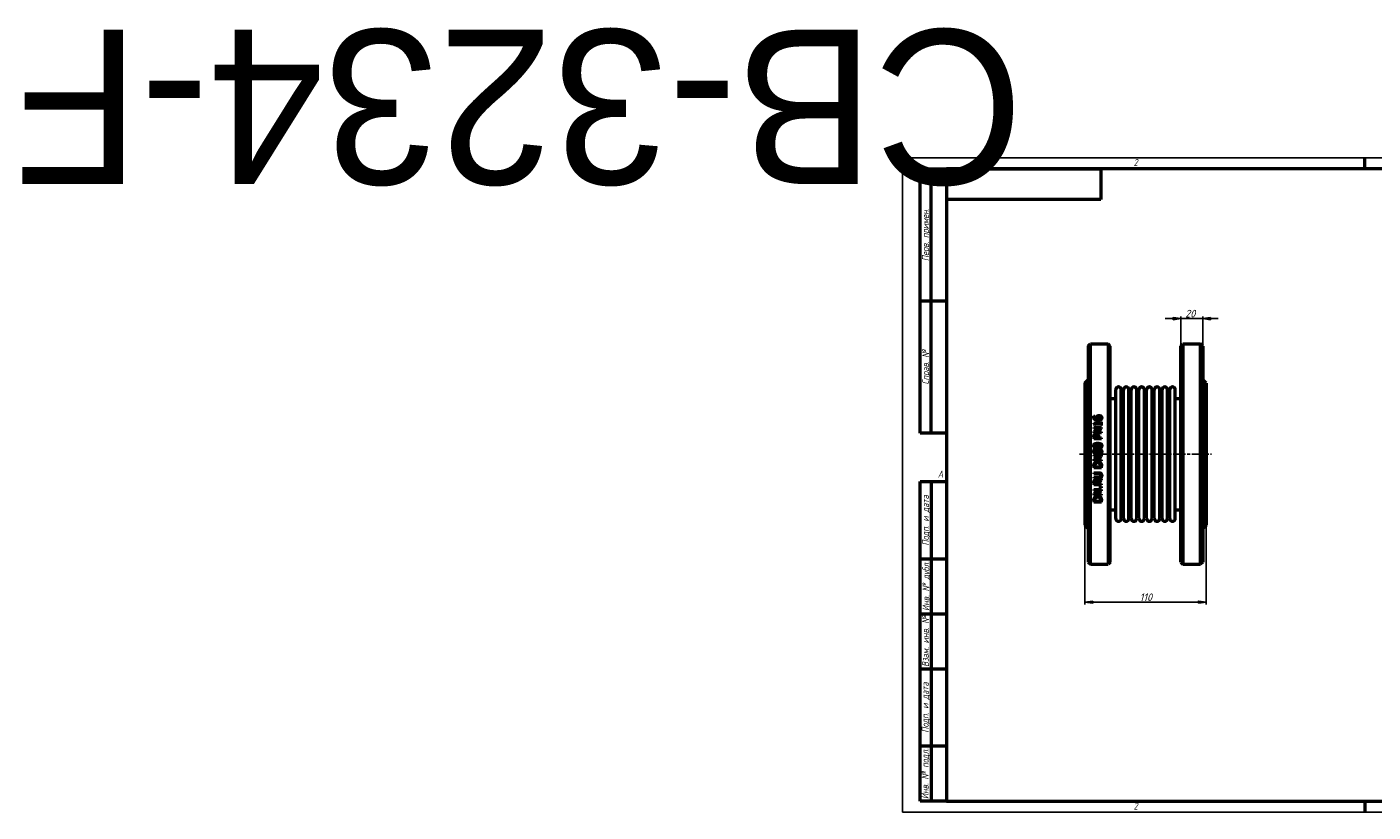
# Model space of a CAD drawing. Header units: millimetres. Extents: x -796 to 5364, y -139 to 713.
# Tile 1 of 4: x -796 to 427, y 0 to 713. Entities that reach past the tile are written whole.
import ezdxf
from ezdxf.enums import TextEntityAlignment as Align

# ---------------------------------------------------------------- set-up
doc = ezdxf.new("R2018")
doc.units = ezdxf.units.MM
doc.header["$LTSCALE"] = 2
doc.linetypes.add('CHAIN', pattern=[0.7087, 0.4724, -0.0591, 0.1181, -0.0591])
for name, color, linetype, lineweight in [('Видимый контур (ГОСТ)', 7, 'Continuous', 50), ('Кромка (ГОСТ)', 7, 'Continuous', 50), ('Обозначение (ГОСТ)', 7, 'Continuous', 25), ('Осевая линия (ГОСТ)', 7, 'Continuous', 25), ('Размер (ГОСТ)', 7, 'Continuous', 25), ('Эскизная геометрия (ГОСТ)', 7, 'Continuous', 50)]:
    doc.layers.add(name, color=color, linetype=linetype, lineweight=lineweight)
doc.styles.add('Альтернативный текст (ГОСТ)', font='arial.ttf', dxfattribs={"width": 0.8})
doc.styles.add('Обычный текст (ГОСТ)', font='GOST Common Italic.ttf')
doc.dimstyles.new('Обычный (ГОСТ)', dxfattribs={"dimscale": 2, "dimtxt": 3.5, "dimasz": 3.5, "dimexe": 1, "dimexo": 0, "dimgap": 0.5, "dimtad": 1, "dimtxsty": 'Обычный текст (ГОСТ)', "dimblk": 'Filled-1', "dimcen": 0.09, "dimdle": 15, "dimclrd": 256, "dimclre": 256, "dimclrt": 256, "dimazin": 2, "dimtfac": 0.714286, "dimtdec": 3, "dimtmove": 0, "dimatfit": 3, "dimfxl": 1, "dimtolj": 1, "dimlwd": 25, "dimlwe": 25, "dimarcsym": 0})

# ---------------------------------------------------------------- blocks, each defined once
blk = doc.blocks.new('Рамки ГОСТ - Рамка')
at = {"layer": 'Кромка (ГОСТ)', "lineweight": 25}
for p, q in [((0, 0), (0, 297)), ((0, 297), (420, 297)), ((420, 297), (420, 0)), ((420, 0), (0, 0))]:
    blk.add_line(p, q, dxfattribs=at)
at = {"layer": 'Кромка (ГОСТ)'}
for p, q in [((210, 292), (210, 297)), ((415, 292), (20, 292)), ((20, 292), (20, 5)), ((415, 5), (415, 292)), ((20, 5), (415, 5)), ((210, 5), (210, 0))]:
    blk.add_line(p, q, dxfattribs=at)
at = {"layer": 'Кромка (ГОСТ)', "char_height": 3.17, "attachment_point": 1, "style": 'Альтернативный текст (ГОСТ)'}
for s, insert, width in [('\\fGOST Common|b0|i1;{\\H3.1700;2}', (105, 296.5), 5.2328), ('\\fGOST Common|b0|i1;{\\H3.1700;1}', (315.02, 296.44), 5.2327), ('\\fGOST Common|b0|i1;{\\H3.1700;A}', (16, 155), 5.1335), ('\\fGOST Common|b0|i1;{\\H3.1700;A}', (416, 148.5), 5.0704), ('\\fGOST Common|b0|i1;{\\H3.1700;2}', (104.99, 4.3), 5.2328), ('\\fGOST Common|b0|i1;{\\H3.1700;1}', (315, 4.14), 6.6287), ('\\fGOST Common|b0|i1;{\\H3.1700;Формат А3}', (370, 4.39), 25.2103)]:
    blk.add_mtext(s, dxfattribs=dict(at, insert=insert, width=width))
blk = doc.blocks.new('ГОСТ - Доп. графы 1')
at = {"layer": 'Эскизная геометрия (ГОСТ)'}
for p, q in [((-12, 0), (-12, 145)), ((-12, 145), (0, 145)), ((-7, 145), (-7, 0)), ((-12, 110), (-7, 110)), ((-7, 110), (0, 110)), ((-12, 85), (-7, 85)), ((-7, 85), (0, 85)), ((-12, 60), (-7, 60)), ((-7, 60), (0, 60)), ((-12, 25), (-7, 25)), ((-7, 25), (0, 25)), ((0, 0), (-12, 0))]:
    blk.add_line(p, q, dxfattribs=at)
at = {"layer": 'Обозначение (ГОСТ)', "char_height": 3.17, "attachment_point": 5, "rotation": 90, "style": 'Альтернативный текст (ГОСТ)'}
for s, insert, width in [('\\fGOST Common|b0|i1;{\\H3.1700;Подп. и дата}', (-9.37, 127.41), 34.7679), ('\\fGOST Common|b0|i1;{\\H3.1700;Инв. № дубл.}', (-8.95, 97.55), 24.8438), ('\\fGOST Common|b0|i1;{\\H3.1700;Взам. инв. №}', (-9.58, 72.53), 24.8669), ('\\fGOST Common|b0|i1;{\\H3.1700;Подп. и дата}', (-9.5, 42.47), 35.1486), ('\\fGOST Common|b0|i1;{\\H3.1700;Инв. № подл.}', (-9.5, 12.41), 24.9618)]:
    blk.add_mtext(s, dxfattribs=dict(at, insert=insert, width=width))
at = {"layer": 'Обозначение (ГОСТ)', "lineweight": 30, "flags": 17}
for tag, p in [('Подп._и_дата_2', (-3.53, 127.51)), ('Инв._номер_дубликата', (-3.41, 97.47)), ('Взамен_инв._номера', (-3.46, 72.53)), ('Подп._и_дата_1', (-3.42, 42.35)), ('ИНВЕНТАРНЫЙ_НОМЕР', (-3.33, 12.68))]:
    blk.add_attdef(tag, text='', height=3.17, rotation=90, dxfattribs=at).set_placement(p, align=Align.MIDDLE_CENTER)
blk = doc.blocks.new('ГОСТ - Доп. графы 2')
at = {"layer": 'Эскизная геометрия (ГОСТ)'}
for p, q in [((-12, 0), (-12, 120)), ((-12, 120), (0, 120)), ((-7, 0), (-7, 120)), ((-12, 60), (0, 60)), ((0, 0), (-12, 0))]:
    blk.add_line(p, q, dxfattribs=at)
at = {"layer": 'Обозначение (ГОСТ)', "char_height": 3.17, "attachment_point": 5, "rotation": 90, "style": 'Альтернативный текст (ГОСТ)'}
for s, insert, width in [('\\fGOST Common|b0|i1;{\\H3.1700;Перв. примен.}', (-9.19, 90.05), 60.0143), ('\\fGOST Common|b0|i1;{\\H3.1700;Справ. №}', (-9.1, 30), 59.9357)]:
    blk.add_mtext(s, dxfattribs=dict(at, insert=insert, width=width))
at = {"layer": 'Обозначение (ГОСТ)', "lineweight": 30, "flags": 17}
for tag, p in [('Первичная_применяемость', (-3.65, 90.03)), ('Справочный_номер', (-3.55, 30.02))]:
    blk.add_attdef(tag, text='', height=3.17, rotation=90, dxfattribs=at).set_placement(p, align=Align.MIDDLE_CENTER)
blk = doc.blocks.new('ГОСТ - Доп. графы 3')
at = {"layer": 'Эскизная геометрия (ГОСТ)'}
for p, q in [((0, 0), (70, 0)), ((70, 0), (70, -14)), ((70, -14), (0, -14))]:
    blk.add_line(p, q, dxfattribs=at)
at = {"layer": 'Обозначение (ГОСТ)', "lineweight": 30}
blk.add_attdef('ОБОЗНАЧЕНИЕ', text='', height=5, rotation=180, dxfattribs=at).set_placement((34.94, -6.97), align=Align.MIDDLE_CENTER)
blk = doc.blocks.new('Filled-1')
at = {"color": 0}
for p, q in [((0, 0), (-1, 0.14)), ((-1, 0.14), (-1, -0.14)), ((-1, 0), (0, 0)), ((-1, -0.14), (0, 0))]:
    blk.add_line(p, q, dxfattribs=at)
at = {"color": 0, "flags": 128}
blk.add_lwpolyline([(-1, -0.14), (0, 0), (-1, 0.14), (-1, -0.14)], dxfattribs=at)
at = {"color": 0}
blk.add_solid([(-1, -0.14), (0, 0), (-1, 0.14), (-1, -0.14)], dxfattribs=at)
blk = doc.blocks.new('*D9')
at = {"layer": 'Defpoints', "color": 0, "linetype": 'Continuous', "transparency": 16777216}
for p in [(165.7, 260.5), (275.7, 260.5), (275.7, 190.5)]:
    blk.add_point(p, dxfattribs=at)
at = {"layer": 'Размер (ГОСТ)', "linetype": 'Continuous', "lineweight": 25, "transparency": 16777216}
for p, q in [((165.7, 260.5), (165.7, 188.5)), ((275.7, 260.5), (275.7, 188.5)), ((172.7, 190.5), (268.7, 190.5))]:
    blk.add_line(p, q, dxfattribs=at)
at = {"layer": 'Размер (ГОСТ)', "linetype": 'Continuous', "lineweight": 25, "transparency": 16777216, "xscale": 7, "yscale": 7, "zscale": 7, "rotation": 180}
blk.add_blockref('Filled-1', (165.7, 190.5), dxfattribs=at)
at = {"layer": 'Размер (ГОСТ)', "linetype": 'Continuous', "lineweight": 25, "transparency": 16777216, "xscale": 7, "yscale": 7, "zscale": 7}
blk.add_blockref('Filled-1', (275.7, 190.5), dxfattribs=at)
at = {"layer": 'Размер (ГОСТ)', "linetype": 'Continuous', "lineweight": 25, "transparency": 16777216, "insert": (215.4, 198.5), "char_height": 7, "attachment_point": 1, "style": 'Обычный текст (ГОСТ)'}
blk.add_mtext('\\A1;110', dxfattribs=at)
blk = doc.blocks.new('*D13')
at = {"layer": 'Defpoints', "color": 0, "linetype": 'Continuous', "transparency": 16777216}
for p in [(272.7, 448), (252.7, 423), (272.7, 423)]:
    blk.add_point(p, dxfattribs=at)
at = {"layer": 'Размер (ГОСТ)', "linetype": 'Continuous', "lineweight": 25, "transparency": 16777216}
for p, q in [((245.7, 448), (238.7, 448)), ((252.7, 423), (252.7, 450)), ((252.7, 448), (259.7, 448)), ((259.7, 448), (265.7, 448)), ((272.7, 448), (265.7, 448)), ((272.7, 423), (272.7, 450)), ((279.7, 448), (286.7, 448))]:
    blk.add_line(p, q, dxfattribs=at)
at = {"layer": 'Размер (ГОСТ)', "linetype": 'Continuous', "lineweight": 25, "transparency": 16777216, "xscale": 7, "yscale": 7, "zscale": 7}
blk.add_blockref('Filled-1', (252.7, 448), dxfattribs=at)
at = {"layer": 'Размер (ГОСТ)', "linetype": 'Continuous', "lineweight": 25, "transparency": 16777216, "xscale": 7, "yscale": 7, "zscale": 7, "rotation": 180}
blk.add_blockref('Filled-1', (272.7, 448), dxfattribs=at)
at = {"layer": 'Размер (ГОСТ)', "linetype": 'Continuous', "lineweight": 25, "transparency": 16777216, "insert": (256.8, 456), "char_height": 7, "attachment_point": 1, "style": 'Обычный текст (ГОСТ)'}
blk.add_mtext('\\A1;20', dxfattribs=at)

msp = doc.modelspace()

# ---------------------------------------------------------------- linework, layer by layer
at = {"layer": 'Видимый контур (ГОСТ)'}
for p, q in [((168.697, 422.953), (170.697, 424.953)), ((168.697, 422.953), (168.697, 226.953)), ((170.697, 224.953), (170.697, 424.953)), ((170.697, 424.953), (186.697, 424.953)), ((186.697, 424.953), (186.697, 224.953)), ((188.697, 422.953), (186.697, 424.953)), ((188.697, 226.953), (188.697, 422.953)), ((252.697, 422.953), (254.697, 424.953)), ((252.697, 226.953), (252.697, 422.953)), ((254.697, 424.953), (270.697, 424.953)), ((254.697, 424.953), (254.697, 224.953)), ((270.697, 224.953), (270.697, 424.953)), ((272.697, 422.953), (270.697, 424.953)), ((272.697, 422.953), (272.697, 226.953)), ((165.697, 389.453), (168.697, 392.453)), ((275.697, 389.453), (272.697, 392.453)), ((165.697, 389.453), (165.697, 260.453)), ((193.697, 266.453), (193.697, 383.453)), ((198.697, 266.453), (198.697, 383.453)), ((200.697, 266.453), (200.697, 383.453)), ((205.697, 266.453), (205.697, 383.453)), ((207.697, 266.453), (207.697, 383.453)), ((212.697, 266.453), (212.697, 383.453)), ((214.697, 266.453), (214.697, 383.453)), ((219.697, 266.453), (219.697, 383.453)), ((221.697, 266.453), (221.697, 383.453)), ((226.697, 266.453), (226.697, 383.453)), ((228.697, 266.453), (228.697, 383.453)), ((233.697, 266.453), (233.697, 383.453)), ((235.697, 266.453), (235.697, 383.453)), ((240.697, 266.453), (240.697, 383.453)), ((242.697, 266.453), (242.697, 383.453)), ((247.697, 266.453), (247.697, 383.453)), ((275.697, 389.453), (275.697, 260.453)), ((188.697, 375.453), (192.697, 375.453)), ((248.697, 375.453), (252.697, 375.453)), ((173.733, 359.522), (174.635, 359.522)), ((174.635, 359.482), (174.635, 359.522)), ((173.744, 353.174), (173.744, 352.448)), ((173.744, 353.174), (180.052, 353.174)), ((173.767, 349.231), (180.767, 349.231)), ((173.767, 349.231), (173.767, 348.364)), ((179.309, 348.364), (173.767, 348.364)), ((179.309, 348.364), (173.767, 345.544)), ((173.767, 345.544), (173.767, 344.223)), ((180.767, 344.223), (173.767, 344.223)), ((175.361, 351.001), (174.72, 351.001)), ((174.731, 345.09), (180.767, 348.188)), ((174.731, 345.09), (180.767, 345.09)), ((175.361, 351.001), (175.361, 352.272)), ((180.052, 352.272), (175.361, 352.272)), ((180.052, 354.416), (180.052, 353.174)), ((180.052, 354.416), (180.767, 354.416)), ((180.052, 352.272), (180.052, 351.001)), ((180.767, 351.001), (180.052, 351.001)), ((180.767, 351.001), (180.767, 354.416)), ((180.767, 348.188), (180.767, 349.231)), ((180.767, 344.223), (180.767, 345.09)), ((173.767, 340.671), (173.767, 338.913)), ((180.767, 338.913), (173.767, 338.913)), ((174.572, 339.843), (174.572, 340.615)), ((174.572, 339.843), (177.363, 339.843)), ((177.363, 340.479), (177.363, 339.843)), ((178.157, 339.843), (178.157, 340.632)), ((178.157, 339.843), (180.767, 339.843)), ((180.767, 338.913), (180.767, 339.843)), ((173.767, 323.983), (180.767, 323.983)), ((173.767, 323.983), (173.767, 323.115)), ((179.309, 323.115), (173.767, 323.115)), ((179.309, 323.115), (173.767, 320.295)), ((173.767, 320.295), (173.767, 318.974)), ((180.767, 318.974), (173.767, 318.974)), ((174.731, 319.842), (180.767, 322.939)), ((174.731, 319.842), (180.767, 319.842)), ((177.028, 326.223), (177, 326.223)), ((177.04, 328.356), (177.068, 328.356)), ((180.767, 322.939), (180.767, 323.983)), ((180.767, 318.974), (180.767, 319.842)), ((173.767, 314.039), (173.767, 312.445)), ((180.767, 312.445), (173.767, 312.445)), ((173.767, 308.105), (173.767, 307.175)), ((173.767, 308.105), (178.135, 308.105)), ((178.157, 307.175), (173.767, 307.175)), ((174.572, 313.375), (174.572, 314.084)), ((174.572, 313.375), (179.961, 313.375)), ((179.961, 314.084), (179.961, 313.375)), ((180.767, 312.445), (180.767, 314.056)), ((173.767, 303.97), (178.135, 303.97)), ((173.767, 303.97), (173.767, 303.039)), ((178.135, 303.039), (173.767, 303.039)), ((173.767, 298.955), (173.767, 297.151)), ((180.767, 297.151), (173.767, 297.151)), ((174.572, 298.082), (174.572, 299.006)), ((174.572, 298.082), (177.204, 298.082)), ((177.204, 298.898), (177.204, 298.082)), ((180.767, 302.569), (177.721, 300.078)), ((177.981, 299.148), (180.767, 301.36)), ((177.981, 298.082), (177.981, 299.148)), ((177.981, 298.082), (180.767, 298.082)), ((179.428, 295.54), (179.428, 294.417)), ((179.428, 295.54), (180.767, 295.54)), ((180.767, 294.417), (179.428, 294.417)), ((180.767, 301.36), (180.767, 302.569)), ((180.767, 297.151), (180.767, 298.082)), ((180.767, 294.417), (180.767, 295.54)), ((173.767, 292.817), (173.767, 291.949)), ((173.767, 292.817), (180.767, 292.817)), ((179.309, 291.949), (173.767, 289.13)), ((179.309, 291.949), (173.767, 291.949)), ((173.767, 289.13), (173.767, 287.808)), ((180.767, 287.808), (173.767, 287.808)), ((173.767, 282.873), (173.767, 281.279)), ((174.572, 282.21), (174.572, 282.919)), ((174.572, 282.21), (179.961, 282.21)), ((174.731, 288.676), (180.767, 291.774)), ((174.731, 288.676), (180.767, 288.676)), ((179.961, 282.919), (179.961, 282.21)), ((180.767, 291.774), (180.767, 292.817)), ((180.767, 287.808), (180.767, 288.676)), ((180.767, 281.279), (180.767, 282.89)), ((180.767, 281.279), (173.767, 281.279)), ((188.697, 274.453), (192.697, 274.453)), ((248.697, 274.453), (252.697, 274.453)), ((165.697, 260.453), (168.697, 257.453)), ((275.697, 260.453), (272.697, 257.453)), ((168.697, 226.953), (170.697, 224.953)), ((170.697, 224.953), (186.697, 224.953)), ((188.697, 226.953), (186.697, 224.953)), ((252.697, 226.953), (254.697, 224.953)), ((254.697, 224.953), (270.697, 224.953)), ((272.697, 226.953), (270.697, 224.953))]:
    msp.add_line(p, q, dxfattribs=at)
for centre, radius, start, end in [((196.197, 383.453), 2.5, 0, 180), ((203.197, 383.453), 2.5, 0, 180), ((210.197, 383.453), 2.5, 0, 180), ((217.197, 383.453), 2.5, 0, 180), ((224.197, 383.453), 2.5, 0, 180), ((231.197, 383.453), 2.5, 0, 180), ((238.197, 383.453), 2.5, 0, 180), ((245.197, 383.453), 2.5, 0, 180), ((192.697, 376.453), 1, 270, 0), ((199.697, 376.453), 1, 180, 0), ((206.697, 376.453), 1, 180, 0), ((213.697, 376.453), 1, 180, 0), ((220.697, 376.453), 1, 180, 0), ((227.697, 376.453), 1, 180, 0), ((234.697, 376.453), 1, 180, 0), ((241.697, 376.453), 1, 180, 0), ((248.697, 376.453), 1, 180, 270), ((192.697, 273.453), 1, 0, 90), ((199.697, 273.453), 1, 0, 180), ((206.697, 273.453), 1, 0, 180), ((213.697, 273.453), 1, 0, 180), ((220.697, 273.453), 1, 0, 180), ((227.697, 273.453), 1, 0, 180), ((234.697, 273.453), 1, 0, 180), ((241.697, 273.453), 1, 0, 180), ((248.697, 273.453), 1, 90, 180), ((196.197, 266.453), 2.5, 180, 0), ((203.197, 266.453), 2.5, 180, 0), ((210.197, 266.453), 2.5, 180, 0), ((217.197, 266.453), 2.5, 180, 0), ((224.197, 266.453), 2.5, 180, 0), ((231.197, 266.453), 2.5, 180, 0), ((238.197, 266.453), 2.5, 180, 0), ((245.197, 266.453), 2.5, 180, 0)]:
    msp.add_arc(centre, radius, start, end, dxfattribs=at)
for points, knots in [([(173.636, 358.727), (173.636, 358.816), (173.639, 358.904), (173.662, 359.272), (173.702, 359.43), (173.733, 359.522)], [0, 0, 0, 0, 0.028168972, 0.028168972, 0.117386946, 0.117386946, 0.117386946, 0.117386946]), ([(174.765, 356.356), (174.503, 356.543), (174.286, 356.768), (173.99, 357.212), (173.867, 357.441), (173.677, 358.056), (173.636, 358.393), (173.636, 358.727)], [0, 0, 0, 0, 0.098147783, 0.098147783, 0.166297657, 0.166297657, 0.241347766, 0.241347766, 0.241347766, 0.241347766]), ([(174.635, 359.482), (174.592, 359.4), (174.558, 359.298), (174.478, 359.019), (174.447, 358.829), (174.447, 358.603)], [0, 0, 0, 0, 0.0290866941, 0.0290866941, 0.0929968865, 0.0929968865, 0.0929968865, 0.0929968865]), ([(174.447, 358.603), (174.447, 358.336), (174.489, 358.072), (174.68, 357.606), (174.811, 357.413), (175.124, 357.105), (175.337, 356.94), (176.017, 356.661), (176.406, 356.588), (176.785, 356.555)], [0, 0, 0, 0, 0.08486369, 0.08486369, 0.158746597, 0.158746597, 0.220445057, 0.220445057, 0.285485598, 0.285485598, 0.285485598, 0.285485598]), ([(177.692, 355.59), (177.336, 355.59), (176.978, 355.612), (176.306, 355.709), (175.979, 355.781), (175.34, 356.007), (175.039, 356.159), (174.765, 356.356)], [0, 0, 0, 0, 0.10672291, 0.10672291, 0.203665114, 0.203665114, 0.302144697, 0.302144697, 0.302144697, 0.302144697]), ([(176.297, 358.013), (176.297, 358.148), (176.303, 358.285), (176.346, 358.631), (176.388, 358.763), (176.471, 359.008), (176.583, 359.198), (176.711, 359.368)], [0, 0, 0, 0, 0.042934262, 0.042934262, 0.111102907, 0.111102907, 0.411368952, 0.411368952, 0.411368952, 0.411368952]), ([(176.785, 356.555), (176.688, 356.694), (176.602, 356.84), (176.426, 357.208), (176.382, 357.37), (176.318, 357.62), (176.297, 357.816), (176.297, 358.013)], [0, 0, 0, 0, 0.052772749, 0.052772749, 0.128177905, 0.128177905, 0.374867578, 0.374867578, 0.374867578, 0.374867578]), ([(176.711, 359.368), (176.807, 359.496), (176.918, 359.611), (177.21, 359.835), (177.371, 359.912), (177.664, 360.025), (177.834, 360.067), (178.169, 360.118), (178.334, 360.129), (178.498, 360.129)], [0, 0, 0, 0, 0.049917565, 0.049917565, 0.113285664, 0.113285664, 0.191652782, 0.191652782, 0.265046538, 0.265046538, 0.265046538, 0.265046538]), ([(177.318, 358.699), (177.25, 358.613), (177.197, 358.518), (177.089, 358.217), (177.074, 357.974), (177.074, 357.803)], [0, 0, 0, 0, 0.034306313, 0.034306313, 0.101288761, 0.101288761, 0.101288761, 0.101288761]), ([(177.074, 357.803), (177.074, 357.677), (177.085, 357.552), (177.128, 357.315), (177.16, 357.192), (177.277, 356.879), (177.361, 356.713), (177.46, 356.555)], [0, 0, 0, 0, 0.039902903, 0.039902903, 0.076406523, 0.076406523, 0.121576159, 0.121576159, 0.121576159, 0.121576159]), ([(178.537, 359.176), (178.356, 359.176), (178.168, 359.161), (177.855, 359.084), (177.739, 359.037), (177.511, 358.901), (177.407, 358.808), (177.318, 358.699)], [0, 0, 0, 0, 0.05433289, 0.05433289, 0.096891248, 0.096891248, 0.146712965, 0.146712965, 0.146712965, 0.146712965]), ([(177.46, 356.555), (177.525, 356.551), (177.591, 356.547), (177.683, 356.542), (177.764, 356.538), (177.902, 356.538)], [0, 0, 0, 0, 0.0197809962, 0.0197809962, 0.0276511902, 0.0276511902, 0.0276511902, 0.0276511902]), ([(180.279, 356.362), (180.142, 356.231), (179.985, 356.121), (179.557, 355.887), (179.306, 355.807), (178.946, 355.701), (178.693, 355.656), (178.196, 355.601), (177.942, 355.59), (177.692, 355.59)], [0, 0, 0, 0, 0.058341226, 0.058341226, 0.148166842, 0.148166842, 0.32647414, 0.32647414, 0.503844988, 0.503844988, 0.503844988, 0.503844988]), ([(177.902, 356.538), (178.159, 356.538), (178.431, 356.551), (179.111, 356.657), (179.356, 356.776), (179.599, 356.915), (179.68, 356.971), (179.751, 357.037)], [0, 0, 0, 0, 0.076979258, 0.076979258, 0.206688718, 0.206688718, 0.276570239, 0.276570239, 0.276570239, 0.276570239]), ([(178.498, 360.129), (178.69, 360.129), (178.882, 360.111), (179.471, 359.993), (179.76, 359.839), (180.054, 359.649), (180.16, 359.565), (180.256, 359.47)], [0, 0, 0, 0, 0.057754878, 0.057754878, 0.180798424, 0.180798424, 0.259842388, 0.259842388, 0.259842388, 0.259842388]), ([(180.148, 357.911), (180.148, 358.087), (180.119, 358.26), (179.986, 358.563), (179.897, 358.686), (179.7, 358.87), (179.575, 358.968), (179.244, 359.094), (179.106, 359.126), (178.826, 359.167), (178.681, 359.176), (178.537, 359.176)], [0, 0, 0, 0, 0.055987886, 0.055987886, 0.104379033, 0.104379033, 0.139200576, 0.139200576, 0.161550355, 0.161550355, 0.184500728, 0.184500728, 0.184500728, 0.184500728]), ([(179.751, 357.037), (179.844, 357.12), (179.928, 357.214), (180.016, 357.356), (180.072, 357.453), (180.137, 357.704), (180.148, 357.807), (180.148, 357.911)], [0, 0, 0, 0, 0.0383023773, 0.0383023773, 0.0520931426, 0.0520931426, 0.0613373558, 0.0613373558, 0.0613373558, 0.0613373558]), ([(180.256, 359.47), (180.396, 359.335), (180.517, 359.186), (180.683, 358.911), (180.763, 358.757), (180.887, 358.343), (180.914, 358.125), (180.914, 357.905)], [0, 0, 0, 0, 0.060230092, 0.060230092, 0.100926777, 0.100926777, 0.143528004, 0.143528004, 0.143528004, 0.143528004]), ([(180.914, 357.905), (180.914, 357.75), (180.901, 357.596), (180.843, 357.29), (180.798, 357.14), (180.684, 356.881), (180.621, 356.771), (180.469, 356.557), (180.379, 356.455), (180.279, 356.362)], [0, 0, 0, 0, 0.049139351, 0.049139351, 0.098630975, 0.098630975, 0.138795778, 0.138795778, 0.181289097, 0.181289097, 0.181289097, 0.181289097]), ([(174.72, 351.001), (174.72, 351.205), (174.707, 351.424), (174.622, 351.87), (174.551, 352.011), (174.444, 352.169), (174.379, 352.232), (174.229, 352.33), (174.149, 352.364), (173.962, 352.422), (173.852, 352.439), (173.744, 352.448)], [0, 0, 0, 0, 0.063343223, 0.063343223, 0.140892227, 0.140892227, 0.211575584, 0.211575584, 0.277457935, 0.277457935, 0.359393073, 0.359393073, 0.359393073, 0.359393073]), ([(173.767, 340.671), (173.767, 340.874), (173.775, 341.081), (173.818, 341.499), (173.853, 341.686), (173.966, 342.084), (174.065, 342.304), (174.204, 342.504)], [0, 0, 0, 0, 0.06149463, 0.06149463, 0.127704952, 0.127704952, 0.221823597, 0.221823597, 0.221823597, 0.221823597]), ([(174.204, 342.504), (174.295, 342.638), (174.402, 342.761), (174.645, 342.974), (174.806, 343.089), (175.138, 343.234), (175.284, 343.276), (175.58, 343.327), (175.729, 343.338), (175.877, 343.338)], [0, 0, 0, 0, 0.049451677, 0.049451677, 0.097669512, 0.097669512, 0.132098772, 0.132098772, 0.165789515, 0.165789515, 0.165789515, 0.165789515]), ([(175.877, 343.338), (176.101, 343.338), (176.32, 343.308), (176.694, 343.2), (176.878, 343.128), (177.194, 342.937), (177.319, 342.839), (177.431, 342.725)], [0, 0, 0, 0, 0.06710555, 0.06710555, 0.116906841, 0.116906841, 0.155123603, 0.155123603, 0.155123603, 0.155123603]), ([(177.431, 342.725), (177.606, 342.547), (177.749, 342.347), (177.994, 341.863), (178.054, 341.628), (178.139, 341.19), (178.157, 340.905), (178.157, 340.632)], [0, 0, 0, 0, 0.075447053, 0.075447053, 0.164806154, 0.164806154, 0.306654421, 0.306654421, 0.306654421, 0.306654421]), ([(173.625, 332.577), (173.625, 332.856), (173.665, 333.135), (173.852, 333.607), (173.973, 333.795), (174.275, 334.104), (174.474, 334.257), (175.132, 334.564), (175.549, 334.665), (176.38, 334.789), (176.832, 334.812), (177.267, 334.812)], [0, 0, 0, 0, 0.08406067, 0.08406067, 0.152646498, 0.152646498, 0.21404643, 0.21404643, 0.291386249, 0.291386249, 0.374558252, 0.374558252, 0.374558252, 0.374558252]), ([(177.272, 330.336), (176.319, 330.336), (175.491, 330.44), (174.644, 330.789), (174.381, 330.931), (174.003, 331.307), (173.883, 331.483), (173.734, 331.823), (173.69, 331.972), (173.636, 332.274), (173.625, 332.425), (173.625, 332.577)], [0, 0, 0, 0, 0.286024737, 0.286024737, 0.394047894, 0.394047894, 0.467886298, 0.467886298, 0.520829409, 0.520829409, 0.572521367, 0.572521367, 0.572521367, 0.572521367]), ([(175.128, 333.603), (174.97, 333.541), (174.819, 333.455), (174.578, 333.225), (174.52, 333.117), (174.459, 332.978), (174.438, 332.904), (174.408, 332.745), (174.402, 332.66), (174.402, 332.577)], [0, 0, 0, 0, 0.051072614, 0.051072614, 0.100189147, 0.100189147, 0.152051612, 0.152051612, 0.207888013, 0.207888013, 0.207888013, 0.207888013]), ([(174.402, 332.577), (174.402, 332.42), (174.424, 332.261), (174.518, 332.034), (174.576, 331.927), (174.745, 331.759), (174.812, 331.707), (174.964, 331.611), (175.051, 331.568), (175.14, 331.533)], [0, 0, 0, 0, 0.047263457, 0.047263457, 0.073883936, 0.073883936, 0.088450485, 0.088450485, 0.104905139, 0.104905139, 0.104905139, 0.104905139]), ([(174.839, 341.863), (174.758, 341.742), (174.701, 341.609), (174.626, 341.344), (174.572, 341.094), (174.572, 340.615)], [0, 0, 0, 0, 0.0440390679, 0.0440390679, 0.0838471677, 0.0838471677, 0.0838471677, 0.0838471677]), ([(175.905, 342.368), (175.706, 342.368), (175.506, 342.34), (175.218, 342.22), (175.124, 342.163), (174.961, 342.024), (174.895, 341.947), (174.839, 341.863)], [0, 0, 0, 0, 0.059649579, 0.059649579, 0.093670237, 0.093670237, 0.12467614, 0.12467614, 0.12467614, 0.12467614]), ([(177.267, 333.859), (176.862, 333.859), (176.423, 333.845), (175.841, 333.783), (175.466, 333.738), (175.128, 333.603)], [0, 0, 0, 0, 0.121374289, 0.121374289, 0.175129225, 0.175129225, 0.175129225, 0.175129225]), ([(175.14, 331.533), (175.395, 331.431), (175.692, 331.377), (176.138, 331.329), (176.566, 331.289), (177.272, 331.289)], [0, 0, 0, 0, 0.082577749, 0.082577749, 0.134967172, 0.134967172, 0.134967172, 0.134967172]), ([(176.943, 341.97), (176.861, 342.053), (176.769, 342.127), (176.557, 342.252), (176.443, 342.296), (176.183, 342.356), (176.043, 342.368), (175.905, 342.368)], [0, 0, 0, 0, 0.035382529, 0.035382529, 0.074186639, 0.074186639, 0.115764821, 0.115764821, 0.115764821, 0.115764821]), ([(177.363, 340.479), (177.363, 340.654), (177.357, 340.837), (177.311, 341.271), (177.268, 341.418), (177.215, 341.578), (177.175, 341.665), (177.074, 341.829), (177.014, 341.904), (176.943, 341.97)], [0, 0, 0, 0, 0.053235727, 0.053235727, 0.132507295, 0.132507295, 0.237450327, 0.237450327, 0.343255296, 0.343255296, 0.343255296, 0.343255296]), ([(177.267, 334.812), (177.874, 334.812), (178.548, 334.769), (179.388, 334.559), (179.637, 334.475), (180.056, 334.26), (180.289, 334.111), (180.625, 333.714), (180.729, 333.528), (180.882, 333.083), (180.914, 332.83), (180.914, 332.577)], [0, 0, 0, 0, 0.182218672, 0.182218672, 0.258668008, 0.258668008, 0.322907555, 0.322907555, 0.368682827, 0.368682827, 0.422284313, 0.422284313, 0.422284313, 0.422284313]), ([(179.4, 333.609), (179.161, 333.703), (178.884, 333.757), (178.33, 333.827), (177.896, 333.859), (177.267, 333.859)], [0, 0, 0, 0, 0.07708288, 0.07708288, 0.168171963, 0.168171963, 0.168171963, 0.168171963]), ([(180.914, 332.577), (180.914, 332.302), (180.876, 332.027), (180.697, 331.557), (180.579, 331.367), (180.262, 331.032), (180.06, 330.887), (179.467, 330.603), (179.087, 330.504), (178.249, 330.363), (177.748, 330.336), (177.272, 330.336)], [0, 0, 0, 0, 0.082709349, 0.082709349, 0.151032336, 0.151032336, 0.221296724, 0.221296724, 0.313563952, 0.313563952, 0.431684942, 0.431684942, 0.431684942, 0.431684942]), ([(177.272, 331.289), (177.662, 331.289), (178.112, 331.298), (178.659, 331.349), (179.014, 331.386), (179.383, 331.527)], [0, 0, 0, 0, 0.116783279, 0.116783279, 0.163690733, 0.163690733, 0.163690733, 0.163690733]), ([(179.383, 331.527), (179.545, 331.588), (179.698, 331.672), (179.954, 331.908), (180.014, 332.021), (180.075, 332.156), (180.099, 332.235), (180.13, 332.401), (180.137, 332.489), (180.137, 332.577)], [0, 0, 0, 0, 0.051967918, 0.051967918, 0.104482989, 0.104482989, 0.170920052, 0.170920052, 0.241428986, 0.241428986, 0.241428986, 0.241428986]), ([(180.137, 332.577), (180.137, 332.731), (180.115, 332.886), (180.021, 333.116), (179.962, 333.221), (179.797, 333.386), (179.73, 333.438), (179.577, 333.533), (179.489, 333.575), (179.4, 333.609)], [0, 0, 0, 0, 0.046480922, 0.046480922, 0.074589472, 0.074589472, 0.090599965, 0.090599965, 0.108748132, 0.108748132, 0.108748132, 0.108748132]), ([(173.608, 327.318), (173.608, 327.654), (173.655, 327.993), (173.903, 328.614), (174.067, 328.811), (174.336, 329.085), (174.508, 329.207), (174.809, 329.335), (174.916, 329.367), (175.146, 329.412), (175.267, 329.423), (175.389, 329.423)], [0, 0, 0, 0, 0.100920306, 0.100920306, 0.200525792, 0.200525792, 0.325919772, 0.325919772, 0.391773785, 0.391773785, 0.462908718, 0.462908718, 0.462908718, 0.462908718]), ([(175.452, 325.208), (175.218, 325.208), (174.99, 325.247), (174.577, 325.419), (174.402, 325.538), (174.112, 325.817), (173.941, 326.016), (173.738, 326.462), (173.688, 326.627), (173.622, 326.969), (173.608, 327.143), (173.608, 327.318)], [0, 0, 0, 0, 0.070097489, 0.070097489, 0.134406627, 0.134406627, 0.190888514, 0.190888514, 0.221774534, 0.221774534, 0.252920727, 0.252920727, 0.252920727, 0.252920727]), ([(175.4, 328.504), (175.248, 328.504), (175.099, 328.479), (174.834, 328.369), (174.725, 328.296), (174.566, 328.142), (174.473, 328.039), (174.367, 327.789), (174.342, 327.702), (174.307, 327.513), (174.3, 327.413), (174.3, 327.312)], [0, 0, 0, 0, 0.045748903, 0.045748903, 0.085859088, 0.085859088, 0.112130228, 0.112130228, 0.125388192, 0.125388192, 0.139989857, 0.139989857, 0.139989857, 0.139989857]), ([(174.3, 327.312), (174.3, 327.132), (174.326, 326.953), (174.462, 326.614), (174.555, 326.499), (174.707, 326.343), (174.805, 326.277), (174.98, 326.202), (175.048, 326.183), (175.192, 326.156), (175.268, 326.15), (175.344, 326.15)], [0, 0, 0, 0, 0.054111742, 0.054111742, 0.109459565, 0.109459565, 0.177301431, 0.177301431, 0.217088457, 0.217088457, 0.259986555, 0.259986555, 0.259986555, 0.259986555]), ([(175.344, 326.15), (175.487, 326.15), (175.628, 326.171), (175.832, 326.254), (175.936, 326.307), (176.179, 326.532), (176.281, 326.673), (176.365, 326.819)], [0, 0, 0, 0, 0.0428379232, 0.0428379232, 0.0660358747, 0.0660358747, 0.0900603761, 0.0900603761, 0.0900603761, 0.0900603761]), ([(175.389, 329.423), (175.603, 329.423), (175.809, 329.38), (176.198, 329.227), (176.416, 329.11), (176.791, 328.766), (176.931, 328.572), (177.04, 328.356)], [0, 0, 0, 0, 0.064036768, 0.064036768, 0.125480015, 0.125480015, 0.180828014, 0.180828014, 0.180828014, 0.180828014]), ([(176.802, 327.806), (176.659, 327.993), (176.485, 328.174), (176.238, 328.321), (176.1, 328.399), (175.72, 328.488), (175.56, 328.504), (175.4, 328.504)], [0, 0, 0, 0, 0.0704562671, 0.0704562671, 0.0860284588, 0.0860284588, 0.0968488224, 0.0968488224, 0.0968488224, 0.0968488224]), ([(177, 326.223), (176.843, 325.954), (176.645, 325.687), (176.303, 325.426), (176.17, 325.34), (175.806, 325.229), (175.628, 325.208), (175.452, 325.208)], [0, 0, 0, 0, 0.093438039, 0.093438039, 0.128729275, 0.128729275, 0.159362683, 0.159362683, 0.159362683, 0.159362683]), ([(176.365, 326.819), (176.433, 326.941), (176.522, 327.13), (176.622, 327.346), (176.724, 327.567), (176.802, 327.806)], [0, 0, 0, 0, 0.0418529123, 0.0418529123, 0.0736961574, 0.0736961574, 0.0736961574, 0.0736961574]), ([(178.832, 325.038), (178.575, 325.038), (178.326, 325.085), (177.909, 325.259), (177.682, 325.384), (177.283, 325.783), (177.141, 325.994), (177.028, 326.223)], [0, 0, 0, 0, 0.077299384, 0.077299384, 0.135593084, 0.135593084, 0.183654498, 0.183654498, 0.183654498, 0.183654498]), ([(177.068, 328.356), (177.199, 328.638), (177.367, 328.911), (177.775, 329.319), (177.947, 329.412), (178.311, 329.563), (178.564, 329.599), (178.815, 329.599)], [0, 0, 0, 0, 0.093126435, 0.093126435, 0.17314943, 0.17314943, 0.313471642, 0.313471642, 0.313471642, 0.313471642]), ([(177.704, 327.812), (177.633, 327.688), (177.566, 327.532), (177.475, 327.304), (177.437, 327.207), (177.355, 327.002), (177.311, 326.893), (177.267, 326.785)], [0, 0, 0, 0, 0.042898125, 0.042898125, 0.074288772, 0.074288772, 0.109574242, 0.109574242, 0.109574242, 0.109574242]), ([(177.267, 326.785), (177.4, 326.583), (177.565, 326.41), (177.95, 326.151), (178.119, 326.09), (178.402, 326.007), (178.582, 325.985), (178.764, 325.985)], [0, 0, 0, 0, 0.072601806, 0.072601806, 0.139303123, 0.139303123, 0.24623708, 0.24623708, 0.24623708, 0.24623708]), ([(178.906, 328.634), (178.737, 328.634), (178.56, 328.615), (178.268, 328.506), (178.177, 328.44), (177.952, 328.228), (177.817, 328.022), (177.704, 327.812)], [0, 0, 0, 0, 0.050754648, 0.050754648, 0.093456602, 0.093456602, 0.180338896, 0.180338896, 0.180338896, 0.180338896]), ([(178.764, 325.985), (178.981, 325.985), (179.195, 326.019), (179.588, 326.18), (179.736, 326.29), (179.967, 326.518), (180.063, 326.654), (180.198, 326.975), (180.228, 327.15), (180.228, 327.329)], [0, 0, 0, 0, 0.065082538, 0.065082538, 0.127404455, 0.127404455, 0.195035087, 0.195035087, 0.266891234, 0.266891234, 0.266891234, 0.266891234]), ([(178.815, 329.599), (179.091, 329.599), (179.36, 329.552), (179.838, 329.353), (180.036, 329.22), (180.404, 328.872), (180.583, 328.643), (180.784, 328.205), (180.836, 328.041), (180.909, 327.69), (180.926, 327.504), (180.926, 327.318)], [0, 0, 0, 0, 0.082770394, 0.082770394, 0.1553603, 0.1553603, 0.234762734, 0.234762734, 0.278898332, 0.278898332, 0.326615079, 0.326615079, 0.326615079, 0.326615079]), ([(180.324, 325.639), (180.148, 325.456), (179.943, 325.314), (179.601, 325.167), (179.459, 325.116), (179.136, 325.052), (178.985, 325.038), (178.832, 325.038)], [0, 0, 0, 0, 0.076327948, 0.076327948, 0.111664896, 0.111664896, 0.142134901, 0.142134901, 0.142134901, 0.142134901]), ([(180.228, 327.329), (180.228, 327.522), (180.2, 327.713), (180.069, 328.037), (179.984, 328.165), (179.8, 328.351), (179.681, 328.452), (179.312, 328.605), (179.109, 328.634), (178.906, 328.634)], [0, 0, 0, 0, 0.057700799, 0.057700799, 0.104667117, 0.104667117, 0.136205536, 0.136205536, 0.168804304, 0.168804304, 0.168804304, 0.168804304]), ([(180.926, 327.318), (180.926, 327.027), (180.889, 326.738), (180.752, 326.307), (180.687, 326.154), (180.526, 325.877), (180.433, 325.752), (180.324, 325.639)], [0, 0, 0, 0, 0.087219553, 0.087219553, 0.135618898, 0.135618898, 0.182207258, 0.182207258, 0.182207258, 0.182207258]), ([(173.767, 314.039), (173.767, 314.344), (173.777, 314.669), (173.843, 315.3), (173.893, 315.53), (174.045, 316.027), (174.162, 316.301), (174.323, 316.546)], [0, 0, 0, 0, 0.092239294, 0.092239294, 0.191142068, 0.191142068, 0.318818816, 0.318818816, 0.318818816, 0.318818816]), ([(174.323, 316.546), (174.483, 316.787), (174.672, 317.002), (175.145, 317.4), (175.496, 317.629), (176.397, 317.913), (176.837, 317.964), (177.272, 317.964)], [0, 0, 0, 0, 0.086983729, 0.086983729, 0.185769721, 0.185769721, 0.270307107, 0.270307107, 0.270307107, 0.270307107]), ([(174.992, 315.933), (174.874, 315.734), (174.782, 315.523), (174.648, 315.077), (174.572, 314.721), (174.572, 314.084)], [0, 0, 0, 0, 0.069720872, 0.069720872, 0.140358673, 0.140358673, 0.140358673, 0.140358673]), ([(177.261, 316.994), (176.826, 316.994), (176.379, 316.936), (175.759, 316.677), (175.559, 316.556), (175.228, 316.264), (175.099, 316.108), (174.992, 315.933)], [0, 0, 0, 0, 0.13061763, 0.13061763, 0.201336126, 0.201336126, 0.262685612, 0.262685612, 0.262685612, 0.262685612]), ([(179.496, 316.018), (179.374, 316.199), (179.228, 316.357), (178.77, 316.714), (178.473, 316.82), (177.945, 316.963), (177.596, 316.994), (177.261, 316.994)], [0, 0, 0, 0, 0.065502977, 0.065502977, 0.174457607, 0.174457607, 0.346757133, 0.346757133, 0.346757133, 0.346757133]), ([(177.272, 317.964), (177.752, 317.964), (178.223, 317.891), (179.009, 317.593), (179.297, 317.424), (179.792, 317.053), (180.02, 316.814), (180.205, 316.535)], [0, 0, 0, 0, 0.143929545, 0.143929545, 0.25217092, 0.25217092, 0.380488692, 0.380488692, 0.380488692, 0.380488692]), ([(178.135, 308.105), (178.516, 308.105), (178.921, 308.075), (179.447, 307.945), (179.626, 307.888), (179.983, 307.692), (180.134, 307.575), (180.268, 307.436)], [0, 0, 0, 0, 0.114368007, 0.114368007, 0.162393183, 0.162393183, 0.205773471, 0.205773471, 0.205773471, 0.205773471]), ([(179.547, 306.874), (179.432, 306.95), (179.31, 307.01), (179.088, 307.084), (178.966, 307.116), (178.572, 307.166), (178.359, 307.175), (178.157, 307.175)], [0, 0, 0, 0, 0.041464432, 0.041464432, 0.07032255, 0.07032255, 0.100193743, 0.100193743, 0.100193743, 0.100193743]), ([(179.961, 314.084), (179.961, 314.3), (179.952, 314.519), (179.892, 315.095), (179.83, 315.309), (179.736, 315.611), (179.633, 315.823), (179.496, 316.018)], [0, 0, 0, 0, 0.065127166, 0.065127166, 0.17457693, 0.17457693, 0.508043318, 0.508043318, 0.508043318, 0.508043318]), ([(180.12, 305.569), (180.12, 305.714), (180.108, 305.859), (180.044, 306.184), (179.989, 306.327), (179.892, 306.518), (179.839, 306.6), (179.708, 306.751), (179.632, 306.818), (179.547, 306.874)], [0, 0, 0, 0, 0.044276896, 0.044276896, 0.101084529, 0.101084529, 0.149019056, 0.149019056, 0.198599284, 0.198599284, 0.198599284, 0.198599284]), ([(180.205, 316.535), (180.368, 316.274), (180.501, 315.997), (180.655, 315.486), (180.767, 315.027), (180.767, 314.056)], [0, 0, 0, 0, 0.092407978, 0.092407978, 0.160815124, 0.160815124, 0.160815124, 0.160815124]), ([(180.268, 307.436), (180.433, 307.267), (180.567, 307.078), (180.763, 306.67), (180.822, 306.471), (180.899, 306.032), (180.914, 305.797), (180.914, 305.569)], [0, 0, 0, 0, 0.071397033, 0.071397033, 0.137334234, 0.137334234, 0.206738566, 0.206738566, 0.206738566, 0.206738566]), ([(173.767, 298.955), (173.767, 299.145), (173.772, 299.341), (173.793, 299.655), (173.811, 299.864), (173.896, 300.286), (173.995, 300.519), (174.135, 300.736)], [0, 0, 0, 0, 0.058977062, 0.058977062, 0.097479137, 0.097479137, 0.153969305, 0.153969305, 0.153969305, 0.153969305]), ([(174.135, 300.736), (174.217, 300.862), (174.312, 300.978), (174.554, 301.203), (174.694, 301.295), (174.947, 301.421), (175.088, 301.465), (175.376, 301.519), (175.522, 301.53), (175.667, 301.53)], [0, 0, 0, 0, 0.045939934, 0.045939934, 0.100699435, 0.100699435, 0.159875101, 0.159875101, 0.218025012, 0.218025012, 0.218025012, 0.218025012]), ([(174.811, 300.118), (174.741, 300.012), (174.69, 299.896), (174.621, 299.656), (174.572, 299.43), (174.572, 299.006)], [0, 0, 0, 0, 0.0390266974, 0.0390266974, 0.077188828, 0.077188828, 0.077188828, 0.077188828]), ([(175.741, 300.56), (175.583, 300.56), (175.425, 300.539), (175.163, 300.443), (175.082, 300.392), (174.941, 300.284), (174.87, 300.206), (174.811, 300.118)], [0, 0, 0, 0, 0.04743377, 0.04743377, 0.084098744, 0.084098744, 0.138907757, 0.138907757, 0.138907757, 0.138907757]), ([(175.667, 301.53), (175.914, 301.53), (176.16, 301.5), (176.669, 301.338), (176.876, 301.207), (177.206, 300.929), (177.345, 300.771), (177.568, 300.432), (177.653, 300.259), (177.721, 300.078)], [0, 0, 0, 0, 0.074065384, 0.074065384, 0.160773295, 0.160773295, 0.246022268, 0.246022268, 0.324071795, 0.324071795, 0.324071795, 0.324071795]), ([(176.841, 300.163), (176.773, 300.236), (176.696, 300.299), (176.515, 300.411), (176.383, 300.474), (176.048, 300.548), (175.893, 300.56), (175.741, 300.56)], [0, 0, 0, 0, 0.0304123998, 0.0304123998, 0.0646233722, 0.0646233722, 0.0919113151, 0.0919113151, 0.0919113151, 0.0919113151]), ([(177.204, 298.898), (177.204, 299.03), (177.199, 299.162), (177.172, 299.423), (177.149, 299.571), (177.093, 299.773), (177.059, 299.858), (176.967, 300.021), (176.909, 300.096), (176.841, 300.163)], [0, 0, 0, 0, 0.040766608, 0.040766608, 0.081491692, 0.081491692, 0.1129214, 0.1129214, 0.145335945, 0.145335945, 0.145335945, 0.145335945]), ([(178.135, 303.97), (178.394, 303.97), (178.688, 303.983), (179, 304.041), (179.112, 304.064), (179.352, 304.156), (179.452, 304.208), (179.547, 304.27)], [0, 0, 0, 0, 0.077805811, 0.077805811, 0.095043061, 0.095043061, 0.10875601, 0.10875601, 0.10875601, 0.10875601]), ([(180.268, 303.709), (180.14, 303.579), (179.998, 303.469), (179.639, 303.264), (179.438, 303.195), (179.059, 303.107), (178.88, 303.081), (178.515, 303.047), (178.323, 303.039), (178.135, 303.039)], [0, 0, 0, 0, 0.055140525, 0.055140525, 0.124549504, 0.124549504, 0.182893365, 0.182893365, 0.24478846, 0.24478846, 0.24478846, 0.24478846]), ([(179.547, 304.27), (179.673, 304.353), (179.778, 304.456), (179.936, 304.686), (180.006, 304.822), (180.102, 305.189), (180.12, 305.381), (180.12, 305.569)], [0, 0, 0, 0, 0.045466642, 0.045466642, 0.084833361, 0.084833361, 0.123616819, 0.123616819, 0.123616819, 0.123616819]), ([(180.914, 305.569), (180.914, 305.372), (180.902, 305.172), (180.838, 304.757), (180.786, 304.574), (180.673, 304.284), (180.61, 304.159), (180.458, 303.921), (180.369, 303.81), (180.268, 303.709)], [0, 0, 0, 0, 0.060426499, 0.060426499, 0.128656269, 0.128656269, 0.18438508, 0.18438508, 0.241114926, 0.241114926, 0.241114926, 0.241114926]), ([(173.767, 282.873), (173.767, 283.163), (173.776, 283.469), (173.84, 284.134), (173.894, 284.349), (174.014, 284.786), (174.139, 285.102), (174.323, 285.381)], [0, 0, 0, 0, 0.095818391, 0.095818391, 0.219585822, 0.219585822, 0.534462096, 0.534462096, 0.534462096, 0.534462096]), ([(174.323, 285.381), (174.464, 285.593), (174.63, 285.789), (175.094, 286.204), (175.357, 286.352), (175.823, 286.579), (176.123, 286.672), (176.71, 286.778), (176.992, 286.799), (177.272, 286.799)], [0, 0, 0, 0, 0.081431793, 0.081431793, 0.19396366, 0.19396366, 0.364089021, 0.364089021, 0.514579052, 0.514579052, 0.514579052, 0.514579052]), ([(174.992, 284.768), (174.894, 284.602), (174.814, 284.43), (174.657, 283.975), (174.572, 283.59), (174.572, 282.919)], [0, 0, 0, 0, 0.061704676, 0.061704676, 0.156773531, 0.156773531, 0.156773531, 0.156773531]), ([(177.261, 285.829), (176.998, 285.829), (176.733, 285.807), (176.166, 285.69), (175.874, 285.581), (175.479, 285.323), (175.356, 285.22), (175.149, 284.999), (175.065, 284.887), (174.992, 284.768)], [0, 0, 0, 0, 0.078866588, 0.078866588, 0.17419617, 0.17419617, 0.224697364, 0.224697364, 0.26950006, 0.26950006, 0.26950006, 0.26950006]), ([(179.496, 284.853), (179.391, 285.009), (179.267, 285.15), (178.934, 285.431), (178.743, 285.535), (178.37, 285.692), (178.147, 285.748), (177.705, 285.815), (177.481, 285.829), (177.261, 285.829)], [0, 0, 0, 0, 0.059898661, 0.059898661, 0.135527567, 0.135527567, 0.230880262, 0.230880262, 0.32287263, 0.32287263, 0.32287263, 0.32287263]), ([(177.272, 286.799), (177.561, 286.799), (177.847, 286.772), (178.666, 286.602), (179.039, 286.403), (179.475, 286.135), (179.66, 285.992), (179.97, 285.688), (180.096, 285.534), (180.205, 285.369)], [0, 0, 0, 0, 0.08651131, 0.08651131, 0.251651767, 0.251651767, 0.39428594, 0.39428594, 0.517835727, 0.517835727, 0.517835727, 0.517835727]), ([(179.961, 282.919), (179.961, 283.116), (179.954, 283.318), (179.911, 283.773), (179.875, 283.949), (179.789, 284.329), (179.672, 284.602), (179.496, 284.853)], [0, 0, 0, 0, 0.065406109, 0.065406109, 0.150811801, 0.150811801, 0.430537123, 0.430537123, 0.430537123, 0.430537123]), ([(180.205, 285.369), (180.341, 285.152), (180.455, 284.925), (180.636, 284.421), (180.767, 283.94), (180.767, 282.89)], [0, 0, 0, 0, 0.081763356, 0.081763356, 0.174007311, 0.174007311, 0.174007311, 0.174007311])]:
    msp.add_open_spline(points, degree=3, knots=knots, dxfattribs=at)
at = {"layer": 'Осевая линия (ГОСТ)', "linetype": 'CHAIN', "ltscale": 11.993792}
msp.add_line((160.697, 324.953), (280.697, 324.953), dxfattribs=at)

# ---------------------------------------------------------------- block references
ref = msp.add_blockref('ГОСТ - Доп. графы 3', (40, 584), dxfattribs=dict(xscale=2, yscale=2, zscale=2))
lines = msp.add_mtext('CB-3234-F', dxfattribs={"layer": 'Обозначение (ГОСТ)', "insert": (109.884, 570.065), "char_height": 140.2497, "attachment_point": 1, "rotation": 180})
ref.add_attrib('ОБОЗНАЧЕНИЕ', '', (109.884, 570.065)).embed_mtext(lines)
at = {"xscale": 2, "yscale": 2, "zscale": 2}
for name, p in [('Рамки ГОСТ - Рамка', (0, 0)), ('ГОСТ - Доп. графы 2', (40, 344)), ('ГОСТ - Доп. графы 1', (40, 10))]:
    msp.add_blockref(name, p, dxfattribs=at)

# ---------------------------------------------------------------- dimensions: what is measured, and where the dimension line sits
at = {"layer": 'Размер (ГОСТ)', "linetype": 'Continuous', "lineweight": 25}
dim = msp.add_linear_dim(base=(272.697, 447.953), p1=(252.697, 422.953), p2=(272.697, 422.953), angle=180, dimstyle='Обычный (ГОСТ)', override={"dimgap": 0.5, "dimdec": 2, "dimtol": 0, "dimlim": 0, "dimtp": 0, "dimtm": 0, "dimtdec": 3, "dimtofl": 0}, dxfattribs=at)
dim.commit()
dim.dimension.update_dxf_attribs({"geometry": '*D13', "text_midpoint": (261.697, 447.953), "dimtype": 160})
dim = msp.add_linear_dim(base=(275.697, 190.453), p1=(165.697, 260.453), p2=(275.697, 260.453), dimstyle='Обычный (ГОСТ)', override={"dimgap": 0.5, "dimdec": 2, "dimtol": 0, "dimlim": 0, "dimtp": 0, "dimtm": 0, "dimtdec": 3, "dimtofl": 0, "dimatfit": 1}, dxfattribs=at)
dim.commit()
dim.dimension.update_dxf_attribs({"geometry": '*D9', "text_midpoint": (220.697, 190.453), "dimtype": 160})

doc.saveas('drawing.dxf')
